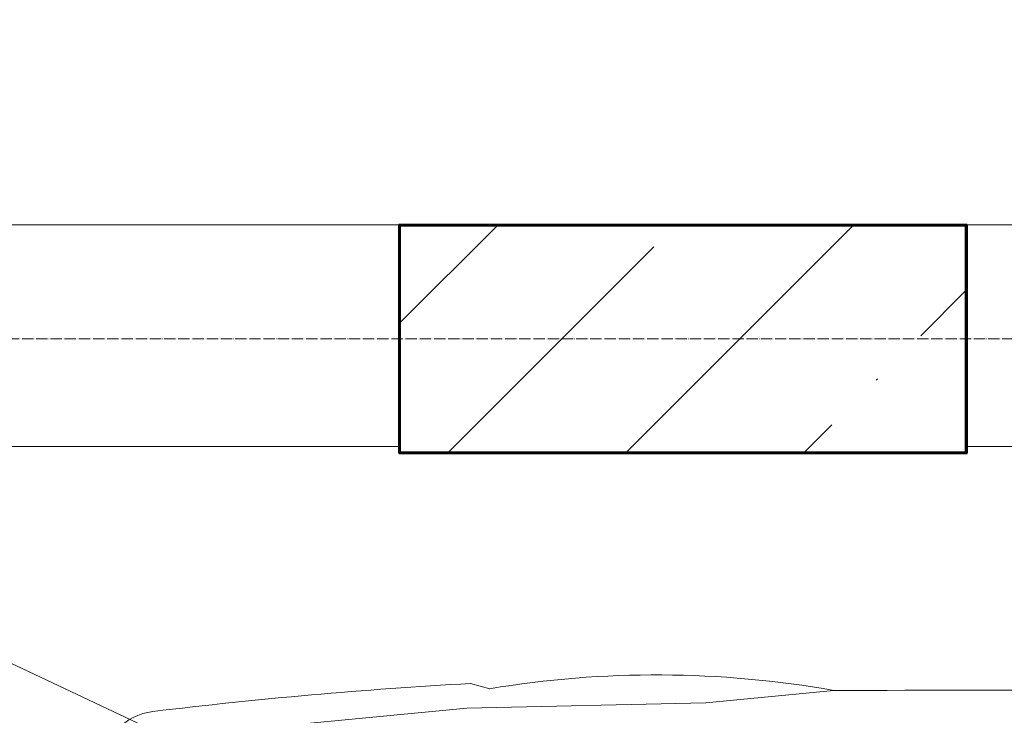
# Model space of a CAD drawing. Header units: millimetres. Extents: x -290 to 116110, y -2975 to 80225.
# Tile 40 of 247: x 49418 to 51158, y 25996 to 27226. Entities that reach past the tile are written whole.
import ezdxf
from ezdxf import colors
from ezdxf.entities.mleader import LeaderData, LeaderLine
from ezdxf.math import Vec2, Vec3

# ---------------------------------------------------------------- set-up
doc = ezdxf.new("R2010")
doc.units = ezdxf.units.MM
doc.linetypes.add('ADSK_Линия сетки_2_', pattern=[25, 20, -2.5, 0, -2.5])
for name, color, linetype, lineweight in [('КИП_выноска', 6, 'Continuous', 25), ('Несущие колонны', 7, 'Continuous', 18), ('Оси', 7, 'Continuous', 9), ('Парковка', 7, 'Continuous', 18), ('Стены разрез', 7, 'Continuous', 40), ('Элементы узлов', 7, 'Continuous', 18)]:
    doc.layers.add(name, color=color, linetype=linetype, lineweight=lineweight)
doc.styles.add('Arial', font='arial.ttf', dxfattribs={"width": 0.85, "height": 350})

# ---------------------------------------------------------------- blocks, each defined once
blk = doc.blocks.new('199_Парковочные места 3 класса и МГН - Средний класс-V64-B2_-11_400__На лист секция 4_-11_400')
at = {"layer": 'Парковка', "color": 253, "true_color": 0xaaaaaa}
for p, q in [((0, -2800), (0, 0)), ((0, -5300), (1161, -2838.6)), ((0, -5300), (0, -3800))]:
    blk.add_line(p, q, dxfattribs=at)
at = {"layer": 'Элементы узлов', "color": 253, "true_color": 0xaaaaaa}
for p, q in [((453.3, -3259.9), (431.6, -3033.4)), ((462.6, -3681.8), (453.3, -3259.9)), ((419.2, -3675.6), (428.5, -3641.5)), ((428.5, -3641.5), (419.2, -3675.6)), ((511.9, -4192.1), (462.6, -3681.8))]:
    blk.add_line(p, q, dxfattribs=at)
for centre, radius, start, end in [((122294.8, -2693.9), 121863.7, 179.688071, 180.159624), ((122294.8, -2693.9), 121863.7, 179.688071, 180.159624), ((2197.9, -3346.5), 1793.9, 169.9492, 189.4665), ((2197.9, -3346.5), 1793.9, 169.9492, 189.4665), ((9206.1, -3181.8), 8800.8, 183.21671, 186.88355), ((9206.1, -3181.8), 8800.8, 183.21671, 186.88355), ((571.1, -4224.2), 103.1, 186.8835, 266.3593), ((571.1, -4224.2), 103.1, 186.8835, 266.3593)]:
    blk.add_arc(centre, radius, start, end, dxfattribs=at)
blk = doc.blocks.new('199_Парковочные места 3 класса и МГН - Средний класс-V65-B2_-11_400__На лист секция 4_-11_400')
at = {"layer": 'Парковка', "color": 253, "true_color": 0xaaaaaa}
blk.add_line((2500, 0), (2500, -5300), dxfattribs=at)
blk = doc.blocks.new('135_SLK_GD_AR_rvt-1-B2_-11_400__На лист секция 4_-11_400')
at = {"layer": 'Стены разрез', "color": 253, "true_color": 0xaaaaaa}
for p, q in [((-13085509.7, -9272098.3), (-13085511.7, -9272098.3)), ((-13085511.7, -9272098.3), (-13085511.7, -9272502.3)), ((-13084507.7, -9272098.3), (-13085509.7, -9272098.3)), ((-13084507.7, -9272100.3), (-13084507.7, -9272098.3)), ((-13084507.7, -9272502.3), (-13084507.7, -9272100.3)), ((-13085511.7, -9272502.3), (-13085509.7, -9272502.3)), ((-13085509.7, -9272502.3), (-13084509.7, -9272502.3)), ((-13084509.7, -9272502.3), (-13084507.7, -9272502.3))]:
    blk.add_line(p, q, dxfattribs=at)
at = {"layer": 'Парковка', "color": 253, "lineweight": 18, "true_color": 0xaaaaaa, "rotation": 269.999999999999}
for name, p in [('199_Парковочные места 3 класса и МГН - Средний класс-V65-B2_-11_400__На лист секция 4_-11_400', (-13081709.7, -9269598.3)), ('199_Парковочные места 3 класса и МГН - Средний класс-V64-B2_-11_400__На лист секция 4_-11_400', (-13081709.7, -9272490.3))]:
    blk.add_blockref(name, p, dxfattribs=at)
blk = doc.blocks.new('Бетон-Прямоугольная-Колонна - CLM_Подземные этажи_В40-400х1000-V107-B2_-11_400__На лист секция 4_-11_400')
at = {"layer": 'Несущие колонны', "lineweight": 9, "true_color": 0xaaaaaa}
h = blk.add_hatch(dxfattribs=at)
h.set_pattern_fill('FP_47', color=253, style=0, pattern_type=2)
h.set_pattern_definition([(135, (-9272300.3, 13085009.66), (-314.308964, -314.308964), []), (135, (-9272300.3, 13085323.97), (-314.308964, -314.308964), [555.625, -111.125, 3.353, -107.772])])
h.paths.add_polyline_path([(200, 500), (-200, 500), (-200, -500), (200, -500), (200, -93.4)])
at = {"layer": 'Несущие колонны', "color": 253, "lineweight": 40, "true_color": 0xaaaaaa}
for p, q in [((200, 500), (-200, 500)), ((-200, 500), (-200, -500)), ((200, -500), (200, 500)), ((-200, -500), (200, -500))]:
    blk.add_line(p, q, dxfattribs=at)
blk = doc.blocks.new('135_SLK_GD_KR_rvt-1-B2_-11_400__На лист секция 4_-11_400')
at = {"layer": 'Оси', "color": 254, "linetype": 'ADSK_Линия сетки_2_', "true_color": 0xe5e5e5}
blk.add_line((-13132712.8, -9272300.3), (-13037493.1, -9272300.3), dxfattribs=at)
at = {"layer": 'Несущие колонны', "color": 7, "lineweight": 18, "true_color": 0xffffff, "rotation": 269.9999999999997}
blk.add_blockref('Бетон-Прямоугольная-Колонна - CLM_Подземные этажи_В40-400х1000-V107-B2_-11_400__На лист секция 4_-11_400', (-13085009.7, -9272300.3), dxfattribs=at)
blk = doc.blocks.new('A$Cc005853f')
at = {"lineweight": 5}
for name in ['135_SLK_GD_KR_rvt-1-B2_-11_400__На лист секция 4_-11_400', '135_SLK_GD_AR_rvt-1-B2_-11_400__На лист секция 4_-11_400']:
    blk.add_blockref(name, (13133512.8, 9298039.8), dxfattribs=at)
blk = doc.blocks.new('_None')

msp = doc.modelspace()

# ---------------------------------------------------------------- block references
msp.add_blockref('A$Cc005853f', (2087, 921.7))

# ---------------------------------------------------------------- next in the draw order: leaders
at = {"layer": 'КИП_выноска'}
ml = msp.add_multileader_mtext('Standard', dxfattribs=at)
ml.set_content('LS2.3.1...LS2.3.3\\PДН2.3', color=256, style='Arial')
ml.set_leader_properties(color=256, linetype='ByLayer', lineweight=-1)
ml.set_arrow_properties(name='NONE')
ml.build(insert=Vec2(0, 0))
ml.multileader.update_dxf_attribs({"has_dogleg": 0, "text_left_attachment_type": 6, "text_right_attachment_type": 6, "dogleg_length": 0.5, "arrow_head_size": 300})
ctx = ml.context
ctx.base_point, ctx.char_height, ctx.arrow_head_size, ctx.landing_gap_size, ctx.plane_origin = Vec3(47193.4, 29486.5), 250, 300, 100, Vec3(53065.5, 26925.8)
ctx.left_attachment, ctx.right_attachment = 6, 6
notes = []
notes.append((ctx, [(0, (1, 1, 0), (47192.9, 29486.5), (1, 0), 0.5, [(0, [(46078.3, 26934.2)], 0, [])])]))
ctx.mtext.insert, ctx.mtext.width, ctx.mtext.flow_direction = Vec3(47293.4, 29794.9), 2365.858, 5
ctx.mtext.has_bg_fill, ctx.mtext.bg_color, ctx.mtext.bg_scale_factor, ctx.mtext.bg_transparency, ctx.mtext.use_window_bg_color = 1, -1027028792, 1.5, 0, 1
for ctx, leaders in notes:
    for number, flags, end, landing, length, lines in leaders:
        leader = LeaderData()
        leader.index, (leader.has_last_leader_line, leader.has_dogleg_vector, leader.attachment_direction) = number, flags
        leader.last_leader_point, leader.dogleg_vector, leader.dogleg_length = Vec3(end), Vec3(landing), length
        for number, points, colour, breaks in lines:
            line = LeaderLine()
            line.index, line.vertices, line.color, line.breaks = number, Vec3.list(points), colors.encode_raw_color(colour), breaks
            leader.lines.append(line)
        ctx.leaders.append(leader)

doc.saveas('drawing.dxf')
